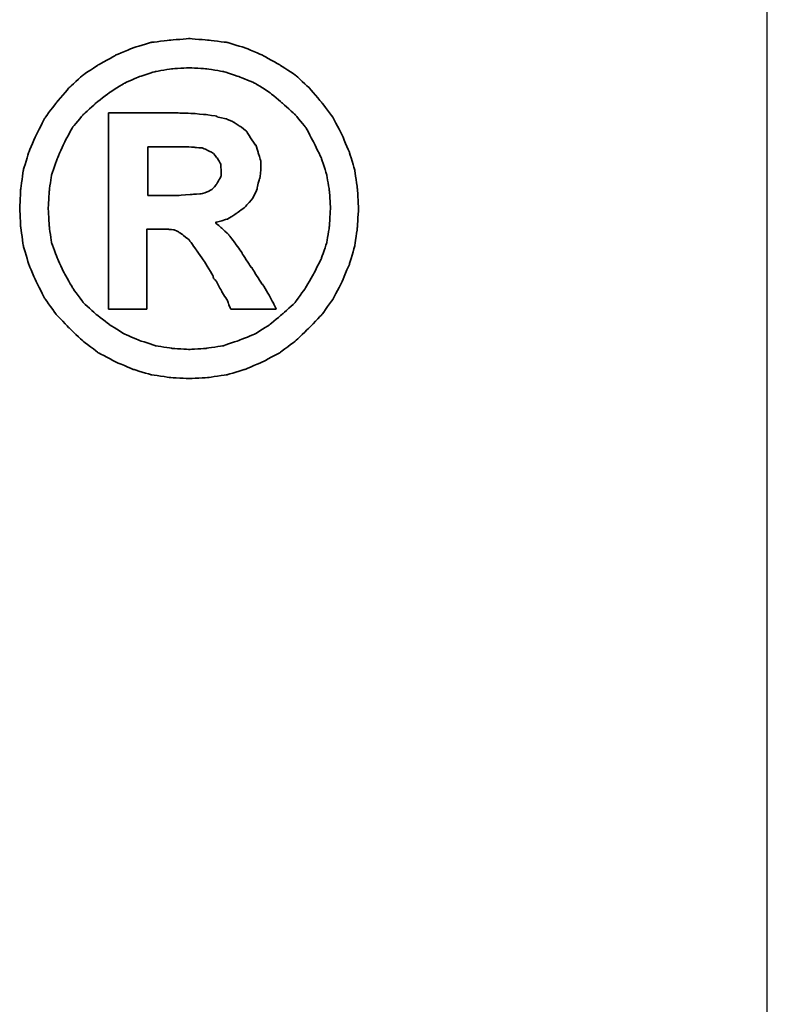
# Model space of a CAD drawing. Header units: millimetres. Extents: x 453 to 817, y 102 to 231.
# Tile 52 of 57: x 758.63 to 762.45, y 136.77 to 141.8. Entities that reach past the tile are written whole.
import ezdxf

# ---------------------------------------------------------------- set-up
doc = ezdxf.new("R2010")
doc.units = ezdxf.units.MM
for name, color, linetype in [('2', 7, 'CONTINUOUS'), ('DIM', 4, 'CONTINUOUS'), ('layer 1', 7, 'CONTINUOUS')]:
    doc.layers.add(name, color=color, linetype=linetype)

# ---------------------------------------------------------------- blocks, each defined once
blk = doc.blocks.new('TBI MOTION logo(完整正式版)')
at = {"layer": 'layer 1', "color": 22, "lineweight": 35}
for points, knots in [([(81.20634, 4.98624), (81.20634, 4.98624), (81.18649, 5.32862), (81.18649, 5.32862), (81.18649, 5.32862), (81.18649, 5.32862), (81.13886, 5.66206), (81.13886, 5.66206), (81.13886, 5.66206), (81.13886, 5.66206), (81.04359, 5.97764), (81.04359, 5.97764), (81.04359, 5.97764), (81.04359, 5.97764), (80.91061, 6.29124), (80.91061, 6.29124), (80.91061, 6.29124), (80.91061, 6.29124), (80.75778, 6.58697), (80.75778, 6.58697), (80.75778, 6.58697), (80.75778, 6.58697), (80.5593, 6.85294), (80.5593, 6.85294), (80.5593, 6.85294), (80.5593, 6.85294), (80.33105, 7.1189), (80.33105, 7.1189), (80.33105, 7.1189), (80.33105, 7.1189), (80.09287, 7.33921), (80.09287, 7.33921), (80.09287, 7.33921), (80.09287, 7.33921), (79.815, 7.51982), (79.815, 7.51982), (79.815, 7.51982), (79.815, 7.51982), (79.51133, 7.69051), (79.51133, 7.69051), (79.51133, 7.69051), (79.51133, 7.69051), (79.19773, 7.8235), (79.19773, 7.8235), (79.19773, 7.8235), (79.19773, 7.8235), (78.88215, 7.91877), (78.88215, 7.91877), (78.88215, 7.91877), (78.88215, 7.91877), (78.54871, 7.95846), (78.54871, 7.95846), (78.54871, 7.95846), (78.54871, 7.95846), (78.21526, 7.98625), (78.21526, 7.98625), (78.21526, 7.98625), (78.21526, 7.98625), (77.87388, 7.95846), (77.87388, 7.95846), (77.87388, 7.95846), (77.87388, 7.95846), (77.54044, 7.91877), (77.54044, 7.91877), (77.54044, 7.91877), (77.54044, 7.91877), (77.22485, 7.8235), (77.22485, 7.8235), (77.22485, 7.8235), (77.22485, 7.8235), (76.91027, 7.69051), (76.91027, 7.69051), (76.91027, 7.69051), (76.91027, 7.69051), (76.6056, 7.51982), (76.6056, 7.51982), (76.6056, 7.51982), (76.6056, 7.51982), (76.32972, 7.33921), (76.32972, 7.33921), (76.32972, 7.33921), (76.32972, 7.33921), (76.09154, 7.1189), (76.09154, 7.1189), (76.09154, 7.1189), (76.09154, 7.1189), (75.86329, 6.85294), (75.86329, 6.85294), (75.86329, 6.85294), (75.86329, 6.85294), (75.66382, 6.58697), (75.66382, 6.58697), (75.66382, 6.58697), (75.66382, 6.58697), (75.51099, 6.29124), (75.51099, 6.29124), (75.51099, 6.29124), (75.51099, 6.29124), (75.37702, 5.97764), (75.37702, 5.97764), (75.37702, 5.97764), (75.37702, 5.97764), (75.28175, 5.66206), (75.28175, 5.66206), (75.28175, 5.66206), (75.28175, 5.66206), (75.23411, 5.32862), (75.23411, 5.32862), (75.23411, 5.32862), (75.23411, 5.32862), (75.21625, 4.98624), (75.21625, 4.98624), (75.21625, 4.98624), (75.21625, 4.98624), (75.23411, 4.6528), (75.23411, 4.6528), (75.23411, 4.6528), (75.23411, 4.6528), (75.28175, 4.32035), (75.28175, 4.32035), (75.28175, 4.32035), (75.28175, 4.32035), (75.37702, 3.99583), (75.37702, 3.99583), (75.37702, 3.99583), (75.37702, 3.99583), (75.51099, 3.68224), (75.51099, 3.68224), (75.51099, 3.68224), (75.51099, 3.68224), (75.66382, 3.38749), (75.66382, 3.38749), (75.66382, 3.38749), (75.66382, 3.38749), (75.86329, 3.10963), (75.86329, 3.10963), (75.86329, 3.10963), (75.86329, 3.10963), (76.09154, 2.87145), (76.09154, 2.87145), (76.09154, 2.87145), (76.09154, 2.87145), (76.32972, 2.6432), (76.32972, 2.6432), (76.32972, 2.6432), (76.32972, 2.6432), (76.6056, 2.43381), (76.6056, 2.43381), (76.6056, 2.43381), (76.6056, 2.43381), (76.91027, 2.27205), (76.91027, 2.27205), (76.91027, 2.27205), (76.91027, 2.27205), (77.22485, 2.13906), (77.22485, 2.13906), (77.22485, 2.13906), (77.22485, 2.13906), (77.54044, 2.0438), (77.54044, 2.0438), (77.54044, 2.0438), (77.54044, 2.0438), (77.87388, 1.99616), (77.87388, 1.99616), (77.87388, 1.99616), (77.87388, 1.99616), (78.21526, 1.97631), (78.21526, 1.97631), (78.21526, 1.97631), (78.21526, 1.97631), (78.54871, 1.99616), (78.54871, 1.99616), (78.54871, 1.99616), (78.54871, 1.99616), (78.88215, 2.0438), (78.88215, 2.0438), (78.88215, 2.0438), (78.88215, 2.0438), (79.19773, 2.13906), (79.19773, 2.13906), (79.19773, 2.13906), (79.19773, 2.13906), (79.51133, 2.27205), (79.51133, 2.27205), (79.51133, 2.27205), (79.51133, 2.27205), (79.815, 2.43381), (79.815, 2.43381), (79.815, 2.43381), (79.815, 2.43381), (80.09287, 2.6432), (80.09287, 2.6432), (80.09287, 2.6432), (80.09287, 2.6432), (80.33105, 2.87145), (80.33105, 2.87145), (80.33105, 2.87145), (80.33105, 2.87145), (80.5593, 3.10963), (80.5593, 3.10963), (80.5593, 3.10963), (80.5593, 3.10963), (80.75778, 3.38749), (80.75778, 3.38749), (80.75778, 3.38749), (80.75778, 3.38749), (80.91061, 3.68224), (80.91061, 3.68224), (80.91061, 3.68224), (80.91061, 3.68224), (81.04359, 3.99583), (81.04359, 3.99583), (81.04359, 3.99583), (81.04359, 3.99583), (81.13886, 4.32035), (81.13886, 4.32035), (81.13886, 4.32035), (81.13886, 4.32035), (81.18649, 4.6528), (81.18649, 4.6528), (81.18649, 4.6528), (81.18649, 4.6528), (81.20634, 4.98624), (81.20634, 4.98624)], [0, 0, 0, 0, 0.01785714, 0.01785714, 0.01785714, 0.01785715, 0.03571429, 0.03571429, 0.03571429, 0.0357143, 0.05357143, 0.05357143, 0.05357143, 0.05357144, 0.07142857, 0.07142857, 0.07142857, 0.07142858, 0.08928571, 0.08928571, 0.08928571, 0.08928572, 0.10714286, 0.10714286, 0.10714286, 0.10714287, 0.125, 0.125, 0.125, 0.12500001, 0.14285714, 0.14285714, 0.14285714, 0.14285715, 0.16071429, 0.16071429, 0.16071429, 0.1607143, 0.17857143, 0.17857143, 0.17857143, 0.17857144, 0.19642857, 0.19642857, 0.19642857, 0.19642858, 0.21428571, 0.21428571, 0.21428571, 0.21428572, 0.23214286, 0.23214286, 0.23214286, 0.23214287, 0.25, 0.25, 0.25, 0.25000001, 0.26785714, 0.26785714, 0.26785714, 0.26785715, 0.28571429, 0.28571429, 0.28571429, 0.2857143, 0.30357143, 0.30357143, 0.30357143, 0.30357144, 0.32142857, 0.32142857, 0.32142857, 0.32142858, 0.33928571, 0.33928571, 0.33928571, 0.33928572, 0.35714286, 0.35714286, 0.35714286, 0.35714287, 0.375, 0.375, 0.375, 0.37500001, 0.39285714, 0.39285714, 0.39285714, 0.39285715, 0.41071429, 0.41071429, 0.41071429, 0.4107143, 0.42857143, 0.42857143, 0.42857143, 0.42857144, 0.44642857, 0.44642857, 0.44642857, 0.44642858, 0.46428571, 0.46428571, 0.46428571, 0.46428572, 0.48214286, 0.48214286, 0.48214286, 0.48214287, 0.5, 0.5, 0.5, 0.50000001, 0.51785714, 0.51785714, 0.51785714, 0.51785715, 0.53571429, 0.53571429, 0.53571429, 0.5357143, 0.55357143, 0.55357143, 0.55357143, 0.55357144, 0.57142857, 0.57142857, 0.57142857, 0.57142858, 0.58928571, 0.58928571, 0.58928571, 0.58928572, 0.60714286, 0.60714286, 0.60714286, 0.60714287, 0.625, 0.625, 0.625, 0.62500001, 0.64285714, 0.64285714, 0.64285714, 0.64285715, 0.66071429, 0.66071429, 0.66071429, 0.6607143, 0.67857143, 0.67857143, 0.67857143, 0.67857144, 0.69642857, 0.69642857, 0.69642857, 0.69642858, 0.71428571, 0.71428571, 0.71428571, 0.71428572, 0.73214286, 0.73214286, 0.73214286, 0.73214287, 0.75, 0.75, 0.75, 0.75000001, 0.76785714, 0.76785714, 0.76785714, 0.76785715, 0.78571429, 0.78571429, 0.78571429, 0.7857143, 0.80357143, 0.80357143, 0.80357143, 0.80357144, 0.82142857, 0.82142857, 0.82142857, 0.82142858, 0.83928571, 0.83928571, 0.83928571, 0.83928572, 0.85714286, 0.85714286, 0.85714286, 0.85714287, 0.875, 0.875, 0.875, 0.87500001, 0.89285714, 0.89285714, 0.89285714, 0.89285715, 0.91071429, 0.91071429, 0.91071429, 0.9107143, 0.92857143, 0.92857143, 0.92857143, 0.92857144, 0.94642857, 0.94642857, 0.94642857, 0.94642858, 0.96428571, 0.96428571, 0.96428571, 0.96428572, 0.98214286, 0.98214286, 0.98214286, 0.98214287, 1, 1, 1, 1]), ([(80.71014, 4.98624), (80.71014, 4.98624), (80.69129, 5.29091), (80.69129, 5.29091), (80.69129, 5.29091), (80.69129, 5.29091), (80.64464, 5.57672), (80.64464, 5.57672), (80.64464, 5.57672), (80.64464, 5.57672), (80.54937, 5.87245), (80.54937, 5.87245), (80.54937, 5.87245), (80.54937, 5.87245), (80.41639, 6.14833), (80.41639, 6.14833), (80.41639, 6.14833), (80.41639, 6.14833), (80.27349, 6.41429), (80.27349, 6.41429), (80.27349, 6.41429), (80.27349, 6.41429), (80.08295, 6.64255), (80.08295, 6.64255), (80.08295, 6.64255), (80.08295, 6.64255), (79.86264, 6.84301), (79.86264, 6.84301), (79.86264, 6.84301), (79.86264, 6.84301), (79.63439, 7.03355), (79.63439, 7.03355), (79.63439, 7.03355), (79.63439, 7.03355), (79.37835, 7.1963), (79.37835, 7.1963), (79.37835, 7.1963), (79.37835, 7.1963), (79.10246, 7.30944), (79.10246, 7.30944), (79.10246, 7.30944), (79.10246, 7.30944), (78.81665, 7.40471), (78.81665, 7.40471), (78.81665, 7.40471), (78.81665, 7.40471), (78.511, 7.45234), (78.511, 7.45234), (78.511, 7.45234), (78.511, 7.45234), (78.21526, 7.47219), (78.21526, 7.47219), (78.21526, 7.47219), (78.21526, 7.47219), (77.9106, 7.45234), (77.9106, 7.45234), (77.9106, 7.45234), (77.9106, 7.45234), (77.61685, 7.40471), (77.61685, 7.40471), (77.61685, 7.40471), (77.61685, 7.40471), (77.32012, 7.30944), (77.32012, 7.30944), (77.32012, 7.30944), (77.32012, 7.30944), (77.06309, 7.1963), (77.06309, 7.1963), (77.06309, 7.1963), (77.06309, 7.1963), (76.80606, 7.03355), (76.80606, 7.03355), (76.80606, 7.03355), (76.80606, 7.03355), (76.55797, 6.84301), (76.55797, 6.84301), (76.55797, 6.84301), (76.55797, 6.84301), (76.34063, 6.64255), (76.34063, 6.64255), (76.34063, 6.64255), (76.34063, 6.64255), (76.1491, 6.41429), (76.1491, 6.41429), (76.1491, 6.41429), (76.1491, 6.41429), (76.0062, 6.14833), (76.0062, 6.14833), (76.0062, 6.14833), (76.0062, 6.14833), (75.88314, 5.87245), (75.88314, 5.87245), (75.88314, 5.87245), (75.88314, 5.87245), (75.77794, 5.57672), (75.77794, 5.57672), (75.77794, 5.57672), (75.77794, 5.57672), (75.73924, 5.29091), (75.73924, 5.29091), (75.73924, 5.29091), (75.73924, 5.29091), (75.72039, 4.98624), (75.72039, 4.98624), (75.72039, 4.98624), (75.72039, 4.98624), (75.73924, 4.67165), (75.73924, 4.67165), (75.73924, 4.67165), (75.73924, 4.67165), (75.77794, 4.37791), (75.77794, 4.37791), (75.77794, 4.37791), (75.77794, 4.37791), (75.88314, 4.10102), (75.88314, 4.10102), (75.88314, 4.10102), (75.88314, 4.10102), (76.0062, 3.83407), (76.0062, 3.83407), (76.0062, 3.83407), (76.0062, 3.83407), (76.15902, 3.56811), (76.15902, 3.56811), (76.15902, 3.56811), (76.15902, 3.56811), (76.34063, 3.32001), (76.34063, 3.32001), (76.34063, 3.32001), (76.34063, 3.32001), (76.55797, 3.11955), (76.55797, 3.11955), (76.55797, 3.11955), (76.55797, 3.11955), (76.80606, 2.92901), (76.80606, 2.92901), (76.80606, 2.92901), (76.80606, 2.92901), (77.06309, 2.76725), (77.06309, 2.76725), (77.06309, 2.76725), (77.06309, 2.76725), (77.32012, 2.65412), (77.32012, 2.65412), (77.32012, 2.65412), (77.32012, 2.65412), (77.61685, 2.55786), (77.61685, 2.55786), (77.61685, 2.55786), (77.61685, 2.55786), (77.9106, 2.51022), (77.9106, 2.51022), (77.9106, 2.51022), (77.9106, 2.51022), (78.21526, 2.49137), (78.21526, 2.49137), (78.21526, 2.49137), (78.21526, 2.49137), (78.511, 2.51022), (78.511, 2.51022), (78.511, 2.51022), (78.511, 2.51022), (78.81665, 2.55786), (78.81665, 2.55786), (78.81665, 2.55786), (78.81665, 2.55786), (79.10246, 2.65412), (79.10246, 2.65412), (79.10246, 2.65412), (79.10246, 2.65412), (79.37835, 2.76725), (79.37835, 2.76725), (79.37835, 2.76725), (79.37835, 2.76725), (79.63439, 2.92901), (79.63439, 2.92901), (79.63439, 2.92901), (79.63439, 2.92901), (79.86264, 3.11955), (79.86264, 3.11955), (79.86264, 3.11955), (79.86264, 3.11955), (80.08295, 3.32001), (80.08295, 3.32001), (80.08295, 3.32001), (80.08295, 3.32001), (80.26356, 3.56811), (80.26356, 3.56811), (80.26356, 3.56811), (80.26356, 3.56811), (80.41639, 3.83407), (80.41639, 3.83407), (80.41639, 3.83407), (80.41639, 3.83407), (80.54937, 4.10102), (80.54937, 4.10102), (80.54937, 4.10102), (80.54937, 4.10102), (80.64464, 4.37791), (80.64464, 4.37791), (80.64464, 4.37791), (80.64464, 4.37791), (80.69129, 4.67165), (80.69129, 4.67165), (80.69129, 4.67165), (80.69129, 4.67165), (80.71014, 4.98624), (80.71014, 4.98624)], [0, 0, 0, 0, 0.01923077, 0.01923077, 0.01923077, 0.01923078, 0.03846154, 0.03846154, 0.03846154, 0.03846155, 0.05769231, 0.05769231, 0.05769231, 0.05769232, 0.07692308, 0.07692308, 0.07692308, 0.07692309, 0.09615385, 0.09615385, 0.09615385, 0.09615386, 0.11538462, 0.11538462, 0.11538462, 0.11538463, 0.13461538, 0.13461538, 0.13461538, 0.13461539, 0.15384615, 0.15384615, 0.15384615, 0.15384616, 0.17307692, 0.17307692, 0.17307692, 0.17307693, 0.19230769, 0.19230769, 0.19230769, 0.1923077, 0.21153846, 0.21153846, 0.21153846, 0.21153847, 0.23076923, 0.23076923, 0.23076923, 0.23076924, 0.25, 0.25, 0.25, 0.25000001, 0.26923077, 0.26923077, 0.26923077, 0.26923078, 0.28846154, 0.28846154, 0.28846154, 0.28846155, 0.30769231, 0.30769231, 0.30769231, 0.30769232, 0.32692308, 0.32692308, 0.32692308, 0.32692309, 0.34615385, 0.34615385, 0.34615385, 0.34615386, 0.36538462, 0.36538462, 0.36538462, 0.36538463, 0.38461538, 0.38461538, 0.38461538, 0.38461539, 0.40384615, 0.40384615, 0.40384615, 0.40384616, 0.42307692, 0.42307692, 0.42307692, 0.42307693, 0.44230769, 0.44230769, 0.44230769, 0.4423077, 0.46153846, 0.46153846, 0.46153846, 0.46153847, 0.48076923, 0.48076923, 0.48076923, 0.48076924, 0.5, 0.5, 0.5, 0.50000001, 0.51923077, 0.51923077, 0.51923077, 0.51923078, 0.53846154, 0.53846154, 0.53846154, 0.53846155, 0.55769231, 0.55769231, 0.55769231, 0.55769232, 0.57692308, 0.57692308, 0.57692308, 0.57692309, 0.59615385, 0.59615385, 0.59615385, 0.59615386, 0.61538462, 0.61538462, 0.61538462, 0.61538463, 0.63461538, 0.63461538, 0.63461538, 0.63461539, 0.65384615, 0.65384615, 0.65384615, 0.65384616, 0.67307692, 0.67307692, 0.67307692, 0.67307693, 0.69230769, 0.69230769, 0.69230769, 0.6923077, 0.71153846, 0.71153846, 0.71153846, 0.71153847, 0.73076923, 0.73076923, 0.73076923, 0.73076924, 0.75, 0.75, 0.75, 0.75000001, 0.76923077, 0.76923077, 0.76923077, 0.76923078, 0.78846154, 0.78846154, 0.78846154, 0.78846155, 0.80769231, 0.80769231, 0.80769231, 0.80769232, 0.82692308, 0.82692308, 0.82692308, 0.82692309, 0.84615385, 0.84615385, 0.84615385, 0.84615386, 0.86538462, 0.86538462, 0.86538462, 0.86538463, 0.88461538, 0.88461538, 0.88461538, 0.88461539, 0.90384615, 0.90384615, 0.90384615, 0.90384616, 0.92307692, 0.92307692, 0.92307692, 0.92307693, 0.94230769, 0.94230769, 0.94230769, 0.9423077, 0.96153846, 0.96153846, 0.96153846, 0.96153847, 0.98076923, 0.98076923, 0.98076923, 0.98076924, 1, 1, 1, 1]), ([(76.78721, 3.2823), (76.78721, 3.2823), (76.78721, 3.32001), (76.78721, 3.32001), (76.78721, 3.32001), (76.78721, 3.32001), (76.78721, 3.42422), (76.78721, 3.42422), (76.78721, 3.42422), (76.78721, 3.42422), (76.78721, 3.59689), (76.78721, 3.59689), (76.78721, 3.59689), (76.78721, 3.59689), (76.78721, 3.80529), (76.78721, 3.80529), (76.78721, 3.80529), (76.78721, 3.80529), (76.78721, 4.0524), (76.78721, 4.0524), (76.78721, 4.0524), (76.78721, 4.0524), (76.78721, 4.32035), (76.78721, 4.32035), (76.78721, 4.32035), (76.78721, 4.32035), (76.78721, 4.92868), (76.78721, 4.92868), (76.78721, 4.92868), (76.78721, 4.92868), (76.78721, 5.53801), (76.78721, 5.53801), (76.78721, 5.53801), (76.78721, 5.53801), (76.78721, 5.82482), (76.78721, 5.82482), (76.78721, 5.82482), (76.78721, 5.82482), (76.78721, 6.07291), (76.78721, 6.07291), (76.78721, 6.07291), (76.78721, 6.07291), (76.78721, 6.30017), (76.78721, 6.30017), (76.78721, 6.30017), (76.78721, 6.30017), (76.78721, 6.45399), (76.78721, 6.45399), (76.78721, 6.45399), (76.78721, 6.45399), (76.78721, 6.5572), (76.78721, 6.5572), (76.78721, 6.5572), (76.78721, 6.5572), (76.78721, 6.59689), (76.78721, 6.59689), (76.78721, 6.59689), (76.78721, 6.59689), (76.78721, 6.67232), (76.78721, 6.67232), (76.78721, 6.67232), (76.78721, 6.67232), (76.8537, 6.67232), (76.8537, 6.67232), (76.8537, 6.67232), (76.8537, 6.67232), (76.87355, 6.67232), (76.87355, 6.67232), (76.87355, 6.67232), (76.87355, 6.67232), (76.91027, 6.67232), (76.91027, 6.67232), (76.91027, 6.67232), (76.91027, 6.67232), (77.04424, 6.67232), (77.04424, 6.67232), (77.04424, 6.67232), (77.04424, 6.67232), (77.22485, 6.67232), (77.22485, 6.67232), (77.22485, 6.67232), (77.22485, 6.67232), (77.43524, 6.67232), (77.43524, 6.67232), (77.43524, 6.67232), (77.43524, 6.67232), (77.65357, 6.67232), (77.65357, 6.67232), (77.65357, 6.67232), (77.65357, 6.67232), (77.82625, 6.67232), (77.82625, 6.67232), (77.82625, 6.67232), (77.82625, 6.67232), (77.94037, 6.67232), (77.94037, 6.67232), (77.94037, 6.67232), (77.94037, 6.67232), (77.97709, 6.67232), (77.97709, 6.67232), (77.97709, 6.67232), (77.97709, 6.67232), (77.99694, 6.67232), (77.99694, 6.67232), (77.99694, 6.67232), (77.99694, 6.67232), (78.00686, 6.67232), (78.00686, 6.67232), (78.00686, 6.67232), (78.00686, 6.67232), (78.28275, 6.6624), (78.28275, 6.6624), (78.28275, 6.6624), (78.28275, 6.6624), (78.50107, 6.64255), (78.50107, 6.64255), (78.50107, 6.64255), (78.50107, 6.64255), (78.511, 6.64255), (78.511, 6.64255), (78.511, 6.64255), (78.511, 6.64255), (78.70154, 6.61476), (78.70154, 6.61476), (78.70154, 6.61476), (78.70154, 6.61476), (78.70154, 6.60483), (78.70154, 6.60483), (78.70154, 6.60483), (78.70154, 6.60483), (78.86429, 6.56713), (78.86429, 6.56713), (78.86429, 6.56713), (78.86429, 6.56713), (78.87223, 6.56713), (78.87223, 6.56713), (78.87223, 6.56713), (78.87223, 6.56713), (78.99727, 6.51056), (78.99727, 6.51056), (78.99727, 6.51056), (78.99727, 6.51056), (79.00719, 6.51056), (79.00719, 6.51056), (79.00719, 6.51056), (79.00719, 6.51056), (79.00719, 6.50162), (79.00719, 6.50162), (79.00719, 6.50162), (79.00719, 6.50162), (79.1104, 6.43415), (79.1104, 6.43415), (79.1104, 6.43415), (79.1104, 6.43415), (79.12132, 6.43415), (79.12132, 6.43415), (79.12132, 6.43415), (79.12132, 6.43415), (79.22552, 6.34781), (79.22552, 6.34781), (79.22552, 6.34781), (79.22552, 6.34781), (79.23544, 6.33888), (79.23544, 6.33888), (79.23544, 6.33888), (79.23544, 6.33888), (79.23544, 6.32895), (79.23544, 6.32895), (79.23544, 6.32895), (79.23544, 6.32895), (79.31087, 6.21483), (79.31087, 6.21483), (79.31087, 6.21483), (79.31087, 6.21483), (79.38629, 6.1007), (79.38629, 6.1007), (79.38629, 6.1007), (79.38629, 6.1007), (79.3972, 6.1007), (79.3972, 6.1007), (79.3972, 6.1007), (79.3972, 6.1007), (79.3972, 6.09078), (79.3972, 6.09078), (79.3972, 6.09078), (79.3972, 6.09078), (79.43392, 5.97764), (79.43392, 5.97764), (79.43392, 5.97764), (79.43392, 5.97764), (79.43392, 5.96772), (79.43392, 5.96772), (79.43392, 5.96772), (79.43392, 5.96772), (79.47362, 5.83474), (79.47362, 5.83474), (79.47362, 5.83474), (79.47362, 5.83474), (79.48156, 5.82482), (79.48156, 5.82482), (79.48156, 5.82482), (79.48156, 5.82482), (79.48156, 5.69977), (79.48156, 5.69977), (79.48156, 5.69977), (79.48156, 5.69977), (79.48156, 5.69183), (79.48156, 5.69183), (79.48156, 5.69183), (79.48156, 5.69183), (79.4637, 5.51915), (79.4637, 5.51915), (79.4637, 5.51915), (79.4637, 5.51915), (79.4637, 5.51122), (79.4637, 5.51122), (79.4637, 5.51122), (79.4637, 5.51122), (79.45377, 5.51122), (79.45377, 5.51122), (79.45377, 5.51122), (79.45377, 5.51122), (79.41507, 5.34847), (79.41507, 5.34847), (79.41507, 5.34847), (79.41507, 5.34847), (79.41507, 5.33854), (79.41507, 5.33854), (79.41507, 5.33854), (79.41507, 5.33854), (79.41507, 5.32862), (79.41507, 5.32862), (79.41507, 5.32862), (79.41507, 5.32862), (79.33865, 5.16785), (79.33865, 5.16785), (79.33865, 5.16785), (79.33865, 5.16785), (79.33071, 5.15693), (79.33071, 5.15693), (79.33071, 5.15693), (79.33071, 5.15693), (79.2156, 5.02495), (79.2156, 5.02495), (79.2156, 5.02495), (79.2156, 5.02495), (79.20567, 5.01502), (79.20567, 5.01502), (79.20567, 5.01502), (79.20567, 5.01502), (79.05483, 4.89991), (79.05483, 4.89991), (79.05483, 4.89991), (79.05483, 4.89991), (79.04491, 4.89197), (79.04491, 4.89197), (79.04491, 4.89197), (79.04491, 4.89197), (78.89208, 4.7967), (78.89208, 4.7967), (78.89208, 4.7967), (78.89208, 4.7967), (78.88215, 4.7967), (78.88215, 4.7967), (78.88215, 4.7967), (78.88215, 4.7967), (78.69161, 4.73913), (78.69161, 4.73913), (78.69161, 4.73913), (78.69161, 4.73913), (78.68169, 4.73913), (78.68169, 4.73913), (78.68169, 4.73913), (78.68169, 4.73913), (78.68169, 4.72921), (78.68169, 4.72921), (78.68169, 4.72921), (78.68169, 4.72921), (78.78688, 4.63394), (78.78688, 4.63394), (78.78688, 4.63394), (78.78688, 4.63394), (78.902, 4.52875), (78.902, 4.52875), (78.902, 4.52875), (78.902, 4.52875), (78.91093, 4.52081), (78.91093, 4.52081), (78.91093, 4.52081), (78.91093, 4.52081), (79.02506, 4.36798), (79.02506, 4.36798), (79.02506, 4.36798), (79.02506, 4.36798), (79.1501, 4.1953), (79.1501, 4.1953), (79.1501, 4.1953), (79.1501, 4.1953), (79.1501, 4.18736), (79.1501, 4.18736), (79.1501, 4.18736), (79.1501, 4.18736), (79.29201, 3.96705), (79.29201, 3.96705), (79.29201, 3.96705), (79.29201, 3.96705), (79.31087, 3.93828), (79.31087, 3.93828), (79.31087, 3.93828), (79.31087, 3.93828), (79.32079, 3.93828), (79.32079, 3.93828), (79.32079, 3.93828), (79.32079, 3.93828), (79.3585, 3.87178), (79.3585, 3.87178), (79.3585, 3.87178), (79.3585, 3.87178), (79.50141, 3.64353), (79.50141, 3.64353), (79.50141, 3.64353), (79.50141, 3.64353), (79.51133, 3.64353), (79.51133, 3.64353), (79.51133, 3.64353), (79.51133, 3.64353), (79.64431, 3.41528), (79.64431, 3.41528), (79.64431, 3.41528), (79.64431, 3.41528), (79.68202, 3.3478), (79.68202, 3.3478), (79.68202, 3.3478), (79.68202, 3.3478), (79.70187, 3.31009), (79.70187, 3.31009), (79.70187, 3.31009), (79.70187, 3.31009), (79.7495, 3.2049), (79.7495, 3.2049), (79.7495, 3.2049), (79.7495, 3.2049), (79.64431, 3.2049), (79.64431, 3.2049), (79.64431, 3.2049), (79.64431, 3.2049), (79.62546, 3.2049), (79.62546, 3.2049), (79.62546, 3.2049), (79.62546, 3.2049), (79.53912, 3.2049), (79.53912, 3.2049), (79.53912, 3.2049), (79.53912, 3.2049), (79.31087, 3.2049), (79.31087, 3.2049), (79.31087, 3.2049), (79.31087, 3.2049), (79.08262, 3.2049), (79.08262, 3.2049), (79.08262, 3.2049), (79.08262, 3.2049), (79.00719, 3.2049), (79.00719, 3.2049), (79.00719, 3.2049), (79.00719, 3.2049), (78.98735, 3.2049), (78.98735, 3.2049), (78.98735, 3.2049), (78.98735, 3.2049), (78.94964, 3.2049), (78.94964, 3.2049), (78.94964, 3.2049), (78.94964, 3.2049), (78.92979, 3.24459), (78.92979, 3.24459), (78.92979, 3.24459), (78.92979, 3.24459), (78.91093, 3.2823), (78.91093, 3.2823), (78.91093, 3.2823), (78.91093, 3.2823), (78.91093, 3.29223), (78.91093, 3.29223), (78.91093, 3.29223), (78.91093, 3.29223), (78.89208, 3.3478), (78.89208, 3.3478), (78.89208, 3.3478), (78.89208, 3.3478), (78.78688, 3.52048), (78.78688, 3.52048), (78.78688, 3.52048), (78.78688, 3.52048), (78.69161, 3.7001), (78.69161, 3.7001), (78.69161, 3.7001), (78.69161, 3.7001), (78.6539, 3.7388), (78.6539, 3.7388), (78.6539, 3.7388), (78.6539, 3.7388), (78.64398, 3.74873), (78.64398, 3.74873), (78.64398, 3.74873), (78.64398, 3.74873), (78.64398, 3.75766), (78.64398, 3.75766), (78.64398, 3.75766), (78.64398, 3.75766), (78.63405, 3.78644), (78.63405, 3.78644), (78.63405, 3.78644), (78.63405, 3.78644), (78.48321, 4.04347), (78.48321, 4.04347), (78.48321, 4.04347), (78.48321, 4.04347), (78.33038, 4.2618), (78.33038, 4.2618), (78.33038, 4.2618), (78.33038, 4.2618), (78.20732, 4.43447), (78.20732, 4.43447), (78.20732, 4.43447), (78.20732, 4.43447), (78.09221, 4.52081), (78.09221, 4.52081), (78.09221, 4.52081), (78.09221, 4.52081), (78.02472, 4.56845), (78.02472, 4.56845), (78.02472, 4.56845), (78.02472, 4.56845), (77.9493, 4.60616), (77.9493, 4.60616), (77.9493, 4.60616), (77.9493, 4.60616), (77.8451, 4.61608), (77.8451, 4.61608), (77.8451, 4.61608), (77.8451, 4.61608), (77.71113, 4.61608), (77.71113, 4.61608), (77.71113, 4.61608), (77.71113, 4.61608), (77.69128, 4.61608), (77.69128, 4.61608), (77.69128, 4.61608), (77.69128, 4.61608), (77.67342, 4.61608), (77.67342, 4.61608), (77.67342, 4.61608), (77.67342, 4.61608), (77.5583, 4.61608), (77.5583, 4.61608), (77.5583, 4.61608), (77.5583, 4.61608), (77.46303, 4.61608), (77.46303, 4.61608), (77.46303, 4.61608), (77.46303, 4.61608), (77.46303, 4.54761), (77.46303, 4.54761), (77.46303, 4.54761), (77.46303, 4.54761), (77.46303, 4.47318), (77.46303, 4.47318), (77.46303, 4.47318), (77.46303, 4.47318), (77.46303, 4.24294), (77.46303, 4.24294), (77.46303, 4.24294), (77.46303, 4.24294), (77.46303, 3.99583), (77.46303, 3.99583), (77.46303, 3.99583), (77.46303, 3.99583), (77.46303, 3.72888), (77.46303, 3.72888), (77.46303, 3.72888), (77.46303, 3.72888), (77.46303, 3.51055), (77.46303, 3.51055), (77.46303, 3.51055), (77.46303, 3.51055), (77.46303, 3.42422), (77.46303, 3.42422), (77.46303, 3.42422), (77.46303, 3.42422), (77.46303, 3.35773), (77.46303, 3.35773), (77.46303, 3.35773), (77.46303, 3.35773), (77.46303, 3.30017), (77.46303, 3.30017), (77.46303, 3.30017), (77.46303, 3.30017), (77.46303, 3.2823), (77.46303, 3.2823), (77.46303, 3.2823), (77.46303, 3.2823), (77.46303, 3.2049), (77.46303, 3.2049), (77.46303, 3.2049), (77.46303, 3.2049), (77.39753, 3.2049), (77.39753, 3.2049), (77.39753, 3.2049), (77.39753, 3.2049), (77.37768, 3.2049), (77.37768, 3.2049), (77.37768, 3.2049), (77.37768, 3.2049), (77.32012, 3.2049), (77.32012, 3.2049), (77.32012, 3.2049), (77.32012, 3.2049), (77.12165, 3.2049), (77.12165, 3.2049), (77.12165, 3.2049), (77.12165, 3.2049), (76.94897, 3.2049), (76.94897, 3.2049), (76.94897, 3.2049), (76.94897, 3.2049), (76.8924, 3.2049), (76.8924, 3.2049), (76.8924, 3.2049), (76.8924, 3.2049), (76.8537, 3.2049), (76.8537, 3.2049), (76.8537, 3.2049), (76.8537, 3.2049), (76.78721, 3.2049), (76.78721, 3.2049), (76.78721, 3.2049), (76.78721, 3.2049), (76.78721, 3.2823), (76.78721, 3.2823)], [0, 0, 0, 0, 0.00740741, 0.00740741, 0.00740741, 0.00740742, 0.01481481, 0.01481481, 0.01481481, 0.01481482, 0.02222222, 0.02222222, 0.02222222, 0.02222223, 0.02962963, 0.02962963, 0.02962963, 0.02962964, 0.03703704, 0.03703704, 0.03703704, 0.03703705, 0.04444444, 0.04444444, 0.04444444, 0.04444445, 0.05185185, 0.05185185, 0.05185185, 0.05185186, 0.05925926, 0.05925926, 0.05925926, 0.05925927, 0.06666667, 0.06666667, 0.06666667, 0.06666668, 0.07407407, 0.07407407, 0.07407407, 0.07407408, 0.08148148, 0.08148148, 0.08148148, 0.08148149, 0.08888889, 0.08888889, 0.08888889, 0.0888889, 0.0962963, 0.0962963, 0.0962963, 0.09629631, 0.1037037, 0.1037037, 0.1037037, 0.10370371, 0.11111111, 0.11111111, 0.11111111, 0.11111112, 0.11851852, 0.11851852, 0.11851852, 0.11851853, 0.12592593, 0.12592593, 0.12592593, 0.12592594, 0.13333333, 0.13333333, 0.13333333, 0.13333334, 0.14074074, 0.14074074, 0.14074074, 0.14074075, 0.14814815, 0.14814815, 0.14814815, 0.14814816, 0.15555556, 0.15555556, 0.15555556, 0.15555557, 0.16296296, 0.16296296, 0.16296296, 0.16296297, 0.17037037, 0.17037037, 0.17037037, 0.17037038, 0.17777778, 0.17777778, 0.17777778, 0.17777779, 0.18518519, 0.18518519, 0.18518519, 0.1851852, 0.19259259, 0.19259259, 0.19259259, 0.1925926, 0.2, 0.2, 0.2, 0.20000001, 0.20740741, 0.20740741, 0.20740741, 0.20740742, 0.21481481, 0.21481481, 0.21481481, 0.21481482, 0.22222222, 0.22222222, 0.22222222, 0.22222223, 0.22962963, 0.22962963, 0.22962963, 0.22962964, 0.23703704, 0.23703704, 0.23703704, 0.23703705, 0.24444444, 0.24444444, 0.24444444, 0.24444445, 0.25185185, 0.25185185, 0.25185185, 0.25185186, 0.25925926, 0.25925926, 0.25925926, 0.25925927, 0.26666667, 0.26666667, 0.26666667, 0.26666668, 0.27407407, 0.27407407, 0.27407407, 0.27407408, 0.28148148, 0.28148148, 0.28148148, 0.28148149, 0.28888889, 0.28888889, 0.28888889, 0.2888889, 0.2962963, 0.2962963, 0.2962963, 0.29629631, 0.3037037, 0.3037037, 0.3037037, 0.30370371, 0.31111111, 0.31111111, 0.31111111, 0.31111112, 0.31851852, 0.31851852, 0.31851852, 0.31851853, 0.32592593, 0.32592593, 0.32592593, 0.32592594, 0.33333333, 0.33333333, 0.33333333, 0.33333334, 0.34074074, 0.34074074, 0.34074074, 0.34074075, 0.34814815, 0.34814815, 0.34814815, 0.34814816, 0.35555556, 0.35555556, 0.35555556, 0.35555557, 0.36296296, 0.36296296, 0.36296296, 0.36296297, 0.37037037, 0.37037037, 0.37037037, 0.37037038, 0.37777778, 0.37777778, 0.37777778, 0.37777779, 0.38518519, 0.38518519, 0.38518519, 0.3851852, 0.39259259, 0.39259259, 0.39259259, 0.3925926, 0.4, 0.4, 0.4, 0.40000001, 0.40740741, 0.40740741, 0.40740741, 0.40740742, 0.41481481, 0.41481481, 0.41481481, 0.41481482, 0.42222222, 0.42222222, 0.42222222, 0.42222223, 0.42962963, 0.42962963, 0.42962963, 0.42962964, 0.43703704, 0.43703704, 0.43703704, 0.43703705, 0.44444444, 0.44444444, 0.44444444, 0.44444445, 0.45185185, 0.45185185, 0.45185185, 0.45185186, 0.45925926, 0.45925926, 0.45925926, 0.45925927, 0.46666667, 0.46666667, 0.46666667, 0.46666668, 0.47407407, 0.47407407, 0.47407407, 0.47407408, 0.48148148, 0.48148148, 0.48148148, 0.48148149, 0.48888889, 0.48888889, 0.48888889, 0.4888889, 0.4962963, 0.4962963, 0.4962963, 0.49629631, 0.5037037, 0.5037037, 0.5037037, 0.50370371, 0.51111111, 0.51111111, 0.51111111, 0.51111112, 0.51851852, 0.51851852, 0.51851852, 0.51851853, 0.52592593, 0.52592593, 0.52592593, 0.52592594, 0.53333333, 0.53333333, 0.53333333, 0.53333334, 0.54074074, 0.54074074, 0.54074074, 0.54074075, 0.54814815, 0.54814815, 0.54814815, 0.54814816, 0.55555556, 0.55555556, 0.55555556, 0.55555557, 0.56296296, 0.56296296, 0.56296296, 0.56296297, 0.57037037, 0.57037037, 0.57037037, 0.57037038, 0.57777778, 0.57777778, 0.57777778, 0.57777779, 0.58518519, 0.58518519, 0.58518519, 0.5851852, 0.59259259, 0.59259259, 0.59259259, 0.5925926, 0.6, 0.6, 0.6, 0.60000001, 0.60740741, 0.60740741, 0.60740741, 0.60740742, 0.61481481, 0.61481481, 0.61481481, 0.61481482, 0.62222222, 0.62222222, 0.62222222, 0.62222223, 0.62962963, 0.62962963, 0.62962963, 0.62962964, 0.63703704, 0.63703704, 0.63703704, 0.63703705, 0.64444444, 0.64444444, 0.64444444, 0.64444445, 0.65185185, 0.65185185, 0.65185185, 0.65185186, 0.65925926, 0.65925926, 0.65925926, 0.65925927, 0.66666667, 0.66666667, 0.66666667, 0.66666668, 0.67407407, 0.67407407, 0.67407407, 0.67407408, 0.68148148, 0.68148148, 0.68148148, 0.68148149, 0.68888889, 0.68888889, 0.68888889, 0.6888889, 0.6962963, 0.6962963, 0.6962963, 0.69629631, 0.7037037, 0.7037037, 0.7037037, 0.70370371, 0.71111111, 0.71111111, 0.71111111, 0.71111112, 0.71851852, 0.71851852, 0.71851852, 0.71851853, 0.72592593, 0.72592593, 0.72592593, 0.72592594, 0.73333333, 0.73333333, 0.73333333, 0.73333334, 0.74074074, 0.74074074, 0.74074074, 0.74074075, 0.74814815, 0.74814815, 0.74814815, 0.74814816, 0.75555556, 0.75555556, 0.75555556, 0.75555557, 0.76296296, 0.76296296, 0.76296296, 0.76296297, 0.77037037, 0.77037037, 0.77037037, 0.77037038, 0.77777778, 0.77777778, 0.77777778, 0.77777779, 0.78518519, 0.78518519, 0.78518519, 0.7851852, 0.79259259, 0.79259259, 0.79259259, 0.7925926, 0.8, 0.8, 0.8, 0.80000001, 0.80740741, 0.80740741, 0.80740741, 0.80740742, 0.81481481, 0.81481481, 0.81481481, 0.81481482, 0.82222222, 0.82222222, 0.82222222, 0.82222223, 0.82962963, 0.82962963, 0.82962963, 0.82962964, 0.83703704, 0.83703704, 0.83703704, 0.83703705, 0.84444444, 0.84444444, 0.84444444, 0.84444445, 0.85185185, 0.85185185, 0.85185185, 0.85185186, 0.85925926, 0.85925926, 0.85925926, 0.85925927, 0.86666667, 0.86666667, 0.86666667, 0.86666668, 0.87407407, 0.87407407, 0.87407407, 0.87407408, 0.88148148, 0.88148148, 0.88148148, 0.88148149, 0.88888889, 0.88888889, 0.88888889, 0.8888889, 0.8962963, 0.8962963, 0.8962963, 0.89629631, 0.9037037, 0.9037037, 0.9037037, 0.90370371, 0.91111111, 0.91111111, 0.91111111, 0.91111112, 0.91851852, 0.91851852, 0.91851852, 0.91851853, 0.92592593, 0.92592593, 0.92592593, 0.92592594, 0.93333333, 0.93333333, 0.93333333, 0.93333334, 0.94074074, 0.94074074, 0.94074074, 0.94074075, 0.94814815, 0.94814815, 0.94814815, 0.94814816, 0.95555556, 0.95555556, 0.95555556, 0.95555557, 0.96296296, 0.96296296, 0.96296296, 0.96296297, 0.97037037, 0.97037037, 0.97037037, 0.97037038, 0.97777778, 0.97777778, 0.97777778, 0.97777779, 0.98518519, 0.98518519, 0.98518519, 0.9851852, 0.99259259, 0.99259259, 0.99259259, 0.9925926, 1, 1, 1, 1]), ([(77.48288, 6.07291), (77.48288, 6.07291), (77.48288, 5.99551), (77.48288, 5.99551), (77.48288, 5.99551), (77.48288, 5.99551), (77.48288, 5.82482), (77.48288, 5.82482), (77.48288, 5.82482), (77.48288, 5.82482), (77.48288, 5.63328), (77.48288, 5.63328), (77.48288, 5.63328), (77.48288, 5.63328), (77.48288, 5.46358), (77.48288, 5.46358), (77.48288, 5.46358), (77.48288, 5.46358), (77.48288, 5.29091), (77.48288, 5.29091), (77.48288, 5.29091), (77.48288, 5.29091), (77.48288, 5.21449), (77.48288, 5.21449), (77.48288, 5.21449), (77.48288, 5.21449), (77.50074, 5.21449), (77.50074, 5.21449), (77.50074, 5.21449), (77.50074, 5.21449), (77.71113, 5.21449), (77.71113, 5.21449), (77.71113, 5.21449), (77.71113, 5.21449), (77.94037, 5.21449), (77.94037, 5.21449), (77.94037, 5.21449), (77.94037, 5.21449), (78.01579, 5.21449), (78.01579, 5.21449), (78.01579, 5.21449), (78.01579, 5.21449), (78.03465, 5.21449), (78.03465, 5.21449), (78.03465, 5.21449), (78.03465, 5.21449), (78.2629, 5.23335), (78.2629, 5.23335), (78.2629, 5.23335), (78.2629, 5.23335), (78.42565, 5.24327), (78.42565, 5.24327), (78.42565, 5.24327), (78.42565, 5.24327), (78.54871, 5.28098), (78.54871, 5.28098), (78.54871, 5.28098), (78.54871, 5.28098), (78.62611, 5.32862), (78.62611, 5.32862), (78.62611, 5.32862), (78.62611, 5.32862), (78.69161, 5.40503), (78.69161, 5.40503), (78.69161, 5.40503), (78.69161, 5.40503), (78.73925, 5.48145), (78.73925, 5.48145), (78.73925, 5.48145), (78.73925, 5.48145), (78.77696, 5.55885), (78.77696, 5.55885), (78.77696, 5.55885), (78.77696, 5.55885), (78.77696, 5.65214), (78.77696, 5.65214), (78.77696, 5.65214), (78.77696, 5.65214), (78.76902, 5.76726), (78.76902, 5.76726), (78.76902, 5.76726), (78.76902, 5.76726), (78.71146, 5.87245), (78.71146, 5.87245), (78.71146, 5.87245), (78.71146, 5.87245), (78.62611, 5.96772), (78.62611, 5.96772), (78.62611, 5.96772), (78.62611, 5.96772), (78.511, 6.02528), (78.511, 6.02528), (78.511, 6.02528), (78.511, 6.02528), (78.44451, 6.05306), (78.44451, 6.05306), (78.44451, 6.05306), (78.44451, 6.05306), (78.32046, 6.06299), (78.32046, 6.06299), (78.32046, 6.06299), (78.32046, 6.06299), (78.18748, 6.07291), (78.18748, 6.07291), (78.18748, 6.07291), (78.18748, 6.07291), (77.99694, 6.07291), (77.99694, 6.07291), (77.99694, 6.07291), (77.99694, 6.07291), (77.97709, 6.07291), (77.97709, 6.07291), (77.97709, 6.07291), (77.97709, 6.07291), (77.90167, 6.07291), (77.90167, 6.07291), (77.90167, 6.07291), (77.90167, 6.07291), (77.69128, 6.07291), (77.69128, 6.07291), (77.69128, 6.07291), (77.69128, 6.07291), (77.50074, 6.07291), (77.50074, 6.07291), (77.50074, 6.07291), (77.50074, 6.07291), (77.48288, 6.07291), (77.48288, 6.07291)], [0, 0, 0, 0, 0.03125, 0.03125, 0.03125, 0.03125001, 0.0625, 0.0625, 0.0625, 0.06250001, 0.09375, 0.09375, 0.09375, 0.09375001, 0.125, 0.125, 0.125, 0.12500001, 0.15625, 0.15625, 0.15625, 0.15625001, 0.1875, 0.1875, 0.1875, 0.18750001, 0.21875, 0.21875, 0.21875, 0.21875001, 0.25, 0.25, 0.25, 0.25000001, 0.28125, 0.28125, 0.28125, 0.28125001, 0.3125, 0.3125, 0.3125, 0.31250001, 0.34375, 0.34375, 0.34375, 0.34375001, 0.375, 0.375, 0.375, 0.37500001, 0.40625, 0.40625, 0.40625, 0.40625001, 0.4375, 0.4375, 0.4375, 0.43750001, 0.46875, 0.46875, 0.46875, 0.46875001, 0.5, 0.5, 0.5, 0.50000001, 0.53125, 0.53125, 0.53125, 0.53125001, 0.5625, 0.5625, 0.5625, 0.56250001, 0.59375, 0.59375, 0.59375, 0.59375001, 0.625, 0.625, 0.625, 0.62500001, 0.65625, 0.65625, 0.65625, 0.65625001, 0.6875, 0.6875, 0.6875, 0.68750001, 0.71875, 0.71875, 0.71875, 0.71875001, 0.75, 0.75, 0.75, 0.75000001, 0.78125, 0.78125, 0.78125, 0.78125001, 0.8125, 0.8125, 0.8125, 0.81250001, 0.84375, 0.84375, 0.84375, 0.84375001, 0.875, 0.875, 0.875, 0.87500001, 0.90625, 0.90625, 0.90625, 0.90625001, 0.9375, 0.9375, 0.9375, 0.93750001, 0.96875, 0.96875, 0.96875, 0.96875001, 1, 1, 1, 1])]:
    blk.add_open_spline(points, degree=3, knots=knots, dxfattribs=at)

msp = doc.modelspace()

# ---------------------------------------------------------------- linework, layer by layer
at = {"layer": '2', "color": 0, "linetype": 'Continuous'}
msp.add_line((762.4489, 129.4274), (762.4489, 164.4274), dxfattribs=at)

# ---------------------------------------------------------------- block references
at = {"layer": 'DIM', "color": 7, "xscale": 0.2889976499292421, "yscale": 0.2889976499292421, "zscale": 0.2889976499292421}
msp.add_blockref('TBI MOTION logo(完整正式版)', (736.8923, 139.3967), dxfattribs=at)

doc.saveas('drawing.dxf')
